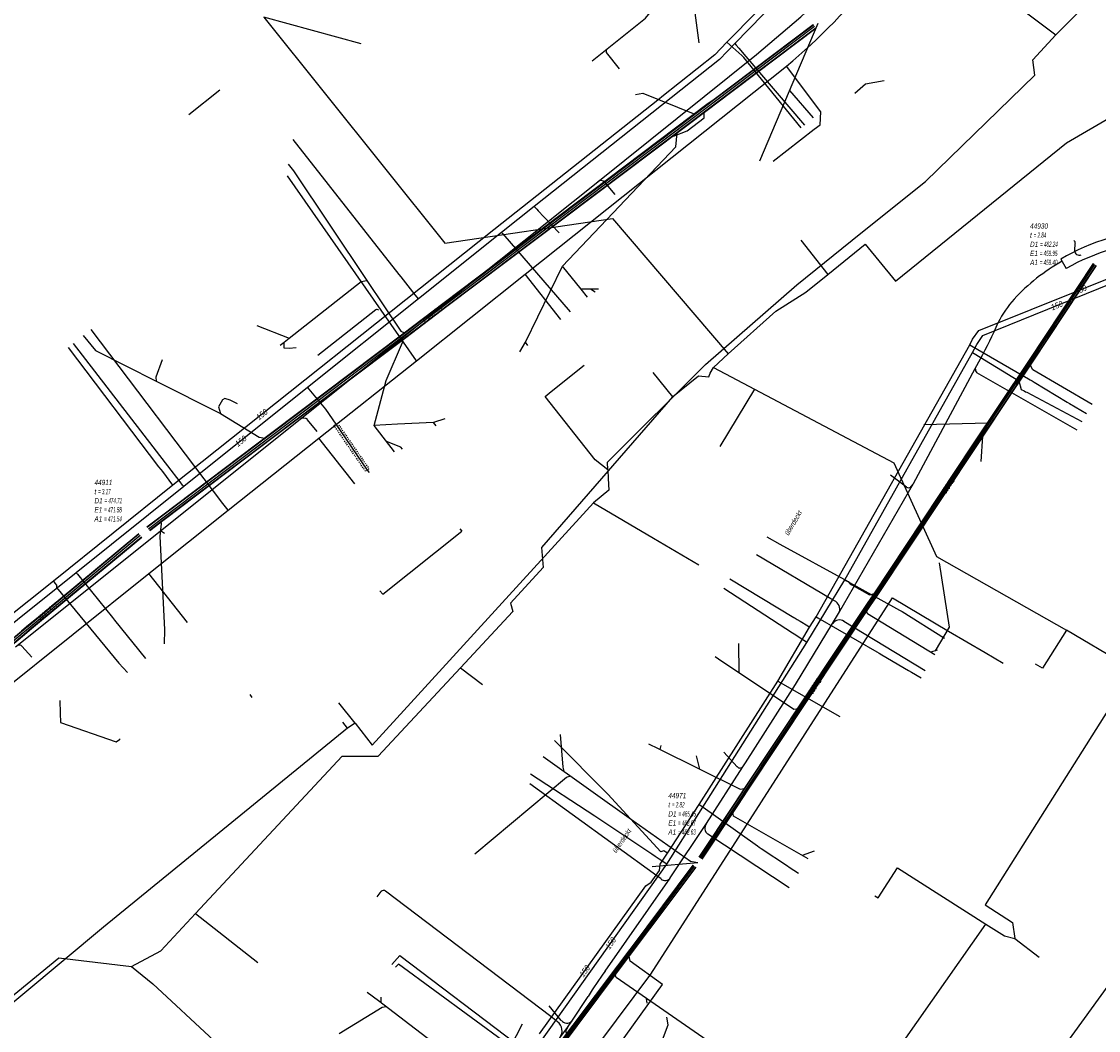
# Model space of a CAD drawing. Header units: metres. Extents: x 2695563 to 2696938, y 1260544 to 1262032.
# Tile 160 of 256: x 2695932 to 2696035, y 1261614 to 1261710. Entities that reach past the tile are written whole.
import ezdxf

# ---------------------------------------------------------------- set-up
doc = ezdxf.new("R2010")
doc.units = ezdxf.units.M
doc.linetypes.add('AUSGEZOGEN', pattern=[0])
doc.linetypes.add('VERDECKT2_S2', pattern=[0.18, 0.1, -0.08])
for name, color, linetype in [('AW_LK_ Haltung Text', 7, 'AUSGEZOGEN'), ('AW_LK_Haltung', 24, 'AUSGEZOGEN'), ('AW_LK_Normschacht Text', 24, 'AUSGEZOGEN'), ('EW_LK_Trasseabs', 1, 'AUSGEZOGEN'), ('EW_LK_Trasserand', 1, 'AUSGEZOGEN'), ('FM_LK_SW_TRASSEKANTE', 94, 'AUSGEZOGEN'), ('GA_LK_Leitung', 32, 'AUSGEZOGEN'), ('GA_LK_Leitung_Text', 32, 'AUSGEZOGEN'), ('TV_LK_LEITUNG', 92, 'AUSGEZOGEN'), ('WA_LK_Leitung', 171, 'AUSGEZOGEN'), ('WA_LK_Leitung_Text', 171, 'AUSGEZOGEN'), ('WA_LK_Schutzrohr', 171, 'AUSGEZOGEN')]:
    doc.layers.add(name, color=color, linetype=linetype)
doc.styles.add('ARIAL', font='arial.ttf')

# ---------------------------------------------------------------- blocks, each defined once
blk = doc.blocks.new('COMPLEXOBJECT_1680')
at = {"layer": 'EW_LK_Trasserand', "color": 1, "linetype": 'AUSGEZOGEN', "transparency": 33554687}
for p, q in [((6050.33, 11689.73), (6049.97, 11690.68)), ((6030.03, 11687.5), (6030.55, 11686.6))]:
    blk.add_line(p, q, dxfattribs=at)
for centre, radius, start, end in [((6046.27, 11702.85), 12.72, 264.1618, 286.8771), ((6040.75, 11669.17), 21.23, 93.3783, 120.3143), ((6041.12, 11654.05), 36.35, 83.9078, 92.56), ((6046.17, 11699.47), 10.59, 262.6497, 293.1125), ((6040.88, 11668.45), 20.88, 93.6435, 119.651), ((6040.62, 11664.19), 25.12, 80.3768, 92.4272)]:
    blk.add_arc(centre, radius, start, end, dxfattribs=at)
blk = doc.blocks.new('COMPLEXOBJECT_2116')
at = {"layer": 'EW_LK_Trasseabs', "color": 1, "linetype": 'AUSGEZOGEN', "transparency": 33554687}
blk.add_line((6031.35, 11688.31), (6031.41, 11688.96), dxfattribs=at)
for centre, radius, start, end in [((6031.07, 11688.98), 0.346, 356.3715, 55.407), ((6031.77, 11688.29), 0.429, 176.8723, 296.5618)]:
    blk.add_arc(centre, radius, start, end, dxfattribs=at)
blk = doc.blocks.new('COMPLEXOBJECT_2117')
at = {"layer": 'EW_LK_Trasseabs', "color": 1, "linetype": 'AUSGEZOGEN', "transparency": 33554687}
for centre, radius, start, end in [((6039.43, 11670.83), 18.89, 119.411, 137.0303), ((6034.09, 11676.26), 11.28, 138.7423, 152.4099), ((5993.98, 11693.93), 32.58, 330.8006, 337.5409)]:
    blk.add_arc(centre, radius, start, end, dxfattribs=at)
blk = doc.blocks.new('COMPLEXOBJECT_2118')
at = {"layer": 'EW_LK_Trasseabs', "color": 1, "linetype": 'AUSGEZOGEN', "transparency": 33554687}
blk.add_line((6016.08, 11666.22), (6015.8, 11665.92), dxfattribs=at)
blk.add_arc((6015.59, 11666.13), 0.297, 234.7663, 316.4497, dxfattribs=at)
blk = doc.blocks.new('COMPLEXOBJECT_2119')
at = {"layer": 'EW_LK_Trasseabs', "color": 1, "linetype": 'AUSGEZOGEN', "transparency": 33554687}
blk.add_line((5999.35, 11639.4), (5998.11, 11640.76), dxfattribs=at)
blk.add_arc((5999.63, 11639.63), 0.361, 219.1923, 319.7773, dxfattribs=at)
blk = doc.blocks.new('COMPLEXOBJECT_2120')
at = {"layer": 'EW_LK_Trasseabs', "color": 1, "linetype": 'AUSGEZOGEN', "transparency": 33554687}
blk.add_line((6004.3, 11627.93), (5996.58, 11633), dxfattribs=at)
blk.add_arc((5996.99, 11633.56), 0.698, 140.0419, 233.6213, dxfattribs=at)
blk = doc.blocks.new('COMPLEXOBJECT_2121')
at = {"layer": 'EW_LK_Trasseabs', "color": 1, "linetype": 'AUSGEZOGEN', "transparency": 33554687}
for p, q in [((5986.86, 11620.02), (5993.02, 11628.85)), ((5983.69, 11615.28), (5985.24, 11617.62))]:
    blk.add_line(p, q, dxfattribs=at)
blk.add_arc((6006.5, 11605.02), 24.72, 142.6228, 149.3385, dxfattribs=at)
blk = doc.blocks.new('COMPLEXOBJECT_2122')
at = {"layer": 'EW_LK_Trasseabs', "color": 1, "linetype": 'AUSGEZOGEN', "transparency": 33554687}
blk.add_line((5982.69, 11615.36), (5981.55, 11616.73), dxfattribs=at)
blk.add_arc((5983.23, 11615.79), 0.683, 218.3515, 312.3497, dxfattribs=at)
blk = doc.blocks.new('COMPLEXOBJECT_2162')
at = {"layer": 'EW_LK_Trasseabs', "color": 1, "linetype": 'AUSGEZOGEN', "transparency": 33554687}
blk.add_line((5965.11, 11682.69), (5959.61, 11678.35), dxfattribs=at)
blk.add_arc((5965.22, 11682.54), 0.183, 34.6336, 128.1351, dxfattribs=at)
blk = doc.blocks.new('COMPLEXOBJECT_2175')
at = {"layer": 'EW_LK_Trasseabs', "color": 1, "linetype": 'AUSGEZOGEN', "transparency": 33554687}
blk.add_line((5987.81, 11693.6), (5986.82, 11694.77), dxfattribs=at)
blk.add_arc((5986.45, 11694.42), 0.505, 44.4856, 127.4651, dxfattribs=at)
blk = doc.blocks.new('COMPLEXOBJECT_2176')
at = {"layer": 'EW_LK_Trasseabs', "color": 1, "linetype": 'AUSGEZOGEN', "transparency": 33554687}
blk.add_line((5959.54, 11671.15), (5958.62, 11672.27), dxfattribs=at)
blk.add_arc((5958.25, 11671.91), 0.522, 44.8179, 128.4201, dxfattribs=at)
blk = doc.blocks.new('COMPLEXOBJECT_2177')
at = {"layer": 'EW_LK_Trasseabs', "color": 1, "linetype": 'AUSGEZOGEN', "transparency": 33554687}
blk.add_line((5932.52, 11649.76), (5931.56, 11650.83), dxfattribs=at)
blk.add_arc((5931.35, 11650.61), 0.3, 46.9927, 110.8129, dxfattribs=at)
blk = doc.blocks.new('COMPLEXOBJECT_2197')
at = {"layer": 'EW_LK_Trasseabs', "color": 1, "linetype": 'AUSGEZOGEN', "transparency": 33554687}
blk.add_line((6008.7, 11655.04), (6008.25, 11655.31), dxfattribs=at)
blk.add_arc((6008.24, 11654.33), 0.843, 329.8006, 56.6408, dxfattribs=at)
blk = doc.blocks.new('COMPLEXOBJECT_2223')
at = {"layer": 'EW_LK_Trasseabs', "color": 1, "linetype": 'AUSGEZOGEN', "transparency": 33554687}
blk.add_lwpolyline([(5986.15, 11694.82), (6001.18, 11706.89), (6005.4, 11710.46)], dxfattribs=at)
blk.add_arc((5970.14, 11748.93), 52.19, 312.5039, 323.3429, dxfattribs=at)
blk = doc.blocks.new('COMPLEXOBJECT_2241')
at = {"layer": 'EW_LK_Trasseabs', "color": 1, "linetype": 'AUSGEZOGEN', "transparency": 33554687}
blk.add_line((5982.33, 11615.23), (5981.69, 11615.74), dxfattribs=at)
blk.add_arc((5981.67, 11614.37), 1.09, 323.1348, 52.7022, dxfattribs=at)
blk = doc.blocks.new('COMPLEXOBJECT_2242')
at = {"layer": 'EW_LK_Trasseabs', "color": 1, "linetype": 'AUSGEZOGEN', "transparency": 33554687}
blk.add_line((5965.6, 11627.56), (5965.22, 11627.06), dxfattribs=at)
blk.add_arc((5965.85, 11627.35), 0.324, 53.8643, 139.9036, dxfattribs=at)

msp = doc.modelspace()

# ---------------------------------------------------------------- hatches: boundary and pattern name
at = {"layer": 'EW_LK_Trasserand', "lineweight": 18, "transparency": 33554687}
h = msp.add_hatch(dxfattribs=at)
h.set_pattern_fill('MUSTER', color=1, scale=6075, style=0, pattern_type=2)
h.set_pattern_definition([(0, (2708005, 1273150), (6075, 6075), [6075, -6075]), (90, (2708005, 1273150), (-6075, 6075), [6075, -6075])])
h.paths.add_polyline_path([(2696050.94, 1261690.49), (2696050.78, 1261690.44), (2696050.62, 1261690.4), (2696050.47, 1261690.36), (2696050.31, 1261690.32), (2696050.15, 1261690.28), (2696049.99, 1261690.24), (2696049.83, 1261690.21), (2696049.67, 1261690.17), (2696049.51, 1261690.14), (2696049.35, 1261690.12), (2696049.19, 1261690.09), (2696049.03, 1261690.07), (2696048.87, 1261690.04), (2696048.71, 1261690.02), (2696048.55, 1261690.01), (2696048.39, 1261689.99), (2696048.22, 1261689.98), (2696048.06, 1261689.97), (2696047.9, 1261689.96), (2696047.74, 1261689.95), (2696047.57, 1261689.94), (2696047.41, 1261689.94), (2696047.25, 1261689.94), (2696047.09, 1261689.94), (2696046.92, 1261689.94), (2696046.76, 1261689.95), (2696046.6, 1261689.96), (2696046.44, 1261689.97), (2696046.27, 1261689.98), (2696046.11, 1261689.99), (2696045.95, 1261690.01), (2696045.77, 1261690.02), (2696045.6, 1261690.04), (2696045.42, 1261690.06), (2696045.24, 1261690.07), (2696045.07, 1261690.09), (2696044.89, 1261690.1), (2696044.71, 1261690.12), (2696044.54, 1261690.13), (2696044.36, 1261690.14), (2696044.18, 1261690.15), (2696044.01, 1261690.16), (2696043.83, 1261690.17), (2696043.65, 1261690.18), (2696043.48, 1261690.18), (2696043.3, 1261690.19), (2696043.12, 1261690.2), (2696042.95, 1261690.2), (2696042.77, 1261690.2), (2696042.59, 1261690.21), (2696042.42, 1261690.21), (2696042.24, 1261690.21), (2696042.06, 1261690.21), (2696041.88, 1261690.21), (2696041.71, 1261690.21), (2696041.53, 1261690.21), (2696041.35, 1261690.2), (2696041.18, 1261690.2), (2696041, 1261690.19), (2696040.82, 1261690.19), (2696040.64, 1261690.18), (2696040.47, 1261690.18), (2696040.15, 1261690.15), (2696039.83, 1261690.13), (2696039.51, 1261690.1), (2696039.19, 1261690.06), (2696038.87, 1261690.02), (2696038.55, 1261689.97), (2696038.23, 1261689.92), (2696037.91, 1261689.87), (2696037.6, 1261689.81), (2696037.28, 1261689.74), (2696036.97, 1261689.67), (2696036.65, 1261689.6), (2696036.34, 1261689.52), (2696036.03, 1261689.44), (2696035.72, 1261689.35), (2696035.41, 1261689.25), (2696035.11, 1261689.16), (2696034.8, 1261689.05), (2696034.5, 1261688.95), (2696034.2, 1261688.83), (2696033.89, 1261688.72), (2696033.6, 1261688.6), (2696033.3, 1261688.47), (2696033.01, 1261688.34), (2696032.71, 1261688.21), (2696032.42, 1261688.07), (2696032.13, 1261687.92), (2696031.85, 1261687.78), (2696031.56, 1261687.63), (2696031.28, 1261687.47), (2696031, 1261687.31), (2696031.52, 1261686.41), (2696031.79, 1261686.56), (2696032.06, 1261686.71), (2696032.33, 1261686.85), (2696032.6, 1261686.98), (2696032.88, 1261687.12), (2696033.15, 1261687.25), (2696033.43, 1261687.37), (2696033.71, 1261687.49), (2696034, 1261687.61), (2696034.28, 1261687.72), (2696034.56, 1261687.83), (2696034.85, 1261687.94), (2696035.14, 1261688.04), (2696035.43, 1261688.13), (2696035.72, 1261688.23), (2696036.02, 1261688.31), (2696036.31, 1261688.4), (2696036.61, 1261688.48), (2696036.9, 1261688.55), (2696037.2, 1261688.62), (2696037.5, 1261688.69), (2696037.8, 1261688.75), (2696038.1, 1261688.81), (2696038.4, 1261688.86), (2696038.7, 1261688.91), (2696039, 1261688.95), (2696039.31, 1261688.99), (2696039.61, 1261689.02), (2696039.91, 1261689.06), (2696040.22, 1261689.08), (2696040.52, 1261689.1), (2696040.69, 1261689.11), (2696040.86, 1261689.12), (2696041.04, 1261689.12), (2696041.21, 1261689.12), (2696041.38, 1261689.12), (2696041.55, 1261689.13), (2696041.72, 1261689.13), (2696041.89, 1261689.12), (2696042.06, 1261689.12), (2696042.23, 1261689.12), (2696042.4, 1261689.11), (2696042.57, 1261689.11), (2696042.74, 1261689.1), (2696042.91, 1261689.09), (2696043.08, 1261689.08), (2696043.25, 1261689.07), (2696043.42, 1261689.06), (2696043.59, 1261689.05), (2696043.76, 1261689.03), (2696043.93, 1261689.02), (2696044.1, 1261689), (2696044.27, 1261688.98), (2696044.44, 1261688.96), (2696044.61, 1261688.94), (2696044.78, 1261688.92), (2696044.95, 1261688.9), (2696045.11, 1261688.88), (2696045.28, 1261688.85), (2696045.45, 1261688.83), (2696045.62, 1261688.8), (2696045.79, 1261688.77), (2696045.97, 1261688.75), (2696046.15, 1261688.73), (2696046.33, 1261688.72), (2696046.51, 1261688.7), (2696046.69, 1261688.69), (2696046.87, 1261688.69), (2696047.06, 1261688.69), (2696047.24, 1261688.69), (2696047.42, 1261688.69), (2696047.6, 1261688.69), (2696047.78, 1261688.7), (2696047.96, 1261688.72), (2696048.14, 1261688.73), (2696048.32, 1261688.75), (2696048.5, 1261688.77), (2696048.68, 1261688.8), (2696048.86, 1261688.83), (2696049.04, 1261688.86), (2696049.22, 1261688.89), (2696049.4, 1261688.93), (2696049.58, 1261688.97), (2696049.75, 1261689.01), (2696049.93, 1261689.06), (2696050.1, 1261689.11), (2696050.28, 1261689.16), (2696050.45, 1261689.21), (2696050.62, 1261689.27), (2696050.79, 1261689.33), (2696050.96, 1261689.4), (2696051.13, 1261689.47), (2696051.3, 1261689.53)], flags=0)

# ---------------------------------------------------------------- linework, layer by layer
at = {"layer": 'AW_LK_Haltung', "linetype": 'AUSGEZOGEN', "transparency": 33554687}
for p, q in [((2695998.01, 1261702.37), (2696007.54, 1261709.53)), ((2695998.02, 1261702.35), (2696007.55, 1261709.52)), ((2695998.03, 1261702.33), (2696007.56, 1261709.5)), ((2695998.25, 1261702.05), (2696007.78, 1261709.21)), ((2695998.26, 1261702.03), (2696007.79, 1261709.2)), ((2695998.27, 1261702.02), (2696007.8, 1261709.18)), ((2695972.56, 1261683.18), (2695997.59, 1261702.06)), ((2695972.57, 1261683.16), (2695997.61, 1261702.04)), ((2695972.58, 1261683.14), (2695997.62, 1261702.02)), ((2695972.8, 1261682.86), (2695997.84, 1261701.74)), ((2695972.81, 1261682.84), (2695997.85, 1261701.72)), ((2695972.82, 1261682.83), (2695997.86, 1261701.71)), ((2695997.59, 1261702.06), (2695998.01, 1261702.37)), ((2695997.61, 1261702.04), (2695998.02, 1261702.35)), ((2695997.62, 1261702.02), (2695998.03, 1261702.33)), ((2695997.84, 1261701.74), (2695998.25, 1261702.05)), ((2695997.85, 1261701.72), (2695998.26, 1261702.03)), ((2695997.86, 1261701.71), (2695998.27, 1261702.02)), ((2696028.03, 1261677.73), (2696034.1, 1261686.88)), ((2696028.05, 1261677.72), (2696034.12, 1261686.87)), ((2696028.06, 1261677.71), (2696034.13, 1261686.86)), ((2696028.28, 1261677.57), (2696034.35, 1261686.71)), ((2696028.3, 1261677.56), (2696034.37, 1261686.7)), ((2696028.31, 1261677.55), (2696034.38, 1261686.69)), ((2695968.64, 1261680.23), (2695972.56, 1261683.18)), ((2695968.65, 1261680.21), (2695972.57, 1261683.16)), ((2695968.67, 1261680.19), (2695972.58, 1261683.14)), ((2695968.88, 1261679.91), (2695972.8, 1261682.86)), ((2695968.9, 1261679.89), (2695972.81, 1261682.84)), ((2695968.91, 1261679.87), (2695972.82, 1261682.83)), ((2695956.22, 1261670.86), (2695968.64, 1261680.23)), ((2695956.23, 1261670.84), (2695968.65, 1261680.21)), ((2695956.24, 1261670.83), (2695968.67, 1261680.19)), ((2695956.46, 1261670.54), (2695968.88, 1261679.91)), ((2695956.47, 1261670.52), (2695968.9, 1261679.89)), ((2695956.49, 1261670.51), (2695968.91, 1261679.87)), ((2696025.1, 1261673.32), (2696028.03, 1261677.73)), ((2696025.11, 1261673.31), (2696028.05, 1261677.72)), ((2696025.13, 1261673.3), (2696028.06, 1261677.71)), ((2696025.35, 1261673.15), (2696028.28, 1261677.57)), ((2696025.36, 1261673.14), (2696028.3, 1261677.56)), ((2696025.38, 1261673.13), (2696028.31, 1261677.55)), ((2696022.68, 1261669.69), (2696025.1, 1261673.32)), ((2696022.7, 1261669.68), (2696025.11, 1261673.31)), ((2696022.72, 1261669.67), (2696025.13, 1261673.3)), ((2696022.93, 1261669.52), (2696025.35, 1261673.15)), ((2696022.95, 1261669.51), (2696025.36, 1261673.14)), ((2696022.97, 1261669.5), (2696025.38, 1261673.13)), ((2695945.76, 1261662.97), (2695956.22, 1261670.86)), ((2695945.77, 1261662.96), (2695956.23, 1261670.84)), ((2695945.78, 1261662.94), (2695956.24, 1261670.83)), ((2695946, 1261662.65), (2695956.46, 1261670.54)), ((2695946.01, 1261662.64), (2695956.47, 1261670.52)), ((2695946.03, 1261662.62), (2695956.49, 1261670.51)), ((2696013.24, 1261655.49), (2696022.68, 1261669.69)), ((2696013.26, 1261655.48), (2696022.7, 1261669.68)), ((2696013.28, 1261655.47), (2696022.72, 1261669.67)), ((2696013.49, 1261655.33), (2696022.93, 1261669.52)), ((2696013.51, 1261655.31), (2696022.95, 1261669.51)), ((2696013.53, 1261655.3), (2696022.97, 1261669.5)), ((2695944.39, 1261661.94), (2695945.76, 1261662.97)), ((2695944.41, 1261661.92), (2695945.77, 1261662.96)), ((2695944.42, 1261661.9), (2695945.78, 1261662.94)), ((2695944.63, 1261661.62), (2695946, 1261662.65)), ((2695944.65, 1261661.6), (2695946.01, 1261662.64)), ((2695944.66, 1261661.58), (2695946.03, 1261662.62)), ((2695934.11, 1261653.42), (2695943.61, 1261661.31)), ((2695934.12, 1261653.4), (2695943.62, 1261661.29)), ((2695934.14, 1261653.39), (2695943.63, 1261661.28)), ((2695934.37, 1261653.11), (2695943.86, 1261661)), ((2695934.38, 1261653.1), (2695943.88, 1261660.99)), ((2695934.39, 1261653.08), (2695943.89, 1261660.97)), ((2696001.07, 1261637.18), (2696012.69, 1261654.67)), ((2696001.09, 1261637.17), (2696012.71, 1261654.66)), ((2696001.1, 1261637.16), (2696012.73, 1261654.65)), ((2696012.69, 1261654.67), (2696013.24, 1261655.49)), ((2696012.71, 1261654.66), (2696013.26, 1261655.48)), ((2696012.73, 1261654.65), (2696013.28, 1261655.47)), ((2696012.94, 1261654.5), (2696013.49, 1261655.33)), ((2696012.96, 1261654.49), (2696013.51, 1261655.31)), ((2696012.98, 1261654.48), (2696013.53, 1261655.3)), ((2696001.32, 1261637.02), (2696012.94, 1261654.5)), ((2696001.34, 1261637.01), (2696012.96, 1261654.49)), ((2696001.35, 1261636.99), (2696012.98, 1261654.48)), ((2695932.97, 1261652.48), (2695934.11, 1261653.42)), ((2695932.99, 1261652.46), (2695934.12, 1261653.4)), ((2695933, 1261652.44), (2695934.14, 1261653.39)), ((2695933.23, 1261652.17), (2695934.37, 1261653.11)), ((2695933.24, 1261652.15), (2695934.38, 1261653.1)), ((2695933.26, 1261652.14), (2695934.39, 1261653.08)), ((2695921.98, 1261643.31), (2695932.51, 1261652.06)), ((2695921.99, 1261643.29), (2695932.52, 1261652.05)), ((2695922.22, 1261643.01), (2695932.75, 1261651.77)), ((2695922.24, 1261643), (2695932.77, 1261651.76)), ((2695922.25, 1261642.98), (2695932.78, 1261651.74)), ((2695932.5, 1261652.08), (2695932.97, 1261652.48)), ((2695932.51, 1261652.06), (2695932.99, 1261652.46)), ((2695932.52, 1261652.05), (2695933, 1261652.44)), ((2695932.75, 1261651.77), (2695933.23, 1261652.17)), ((2695932.77, 1261651.76), (2695933.24, 1261652.15)), ((2695932.78, 1261651.74), (2695933.26, 1261652.14)), ((2696000.11, 1261635.73), (2696001.07, 1261637.18)), ((2696000.12, 1261635.72), (2696001.09, 1261637.17)), ((2696000.14, 1261635.71), (2696001.1, 1261637.16)), ((2696000.36, 1261635.57), (2696001.32, 1261637.02)), ((2696000.37, 1261635.56), (2696001.34, 1261637.01)), ((2696000.39, 1261635.54), (2696001.35, 1261636.99)), ((2695996.72, 1261630.65), (2696000.11, 1261635.73)), ((2695996.74, 1261630.64), (2696000.12, 1261635.72)), ((2695996.75, 1261630.63), (2696000.14, 1261635.71)), ((2695996.97, 1261630.48), (2696000.36, 1261635.57)), ((2695996.98, 1261630.47), (2696000.37, 1261635.56)), ((2695997, 1261630.46), (2696000.39, 1261635.54)), ((2695991.79, 1261624.04), (2695996.17, 1261629.88)), ((2695991.81, 1261624.03), (2695996.18, 1261629.87)), ((2695991.82, 1261624.02), (2695996.2, 1261629.86)), ((2695992.03, 1261623.86), (2695996.41, 1261629.7)), ((2695992.05, 1261623.85), (2695996.42, 1261629.69)), ((2695992.06, 1261623.84), (2695996.44, 1261629.68)), ((2695990.18, 1261621.9), (2695991.79, 1261624.04)), ((2695990.19, 1261621.88), (2695991.81, 1261624.03)), ((2695990.21, 1261621.87), (2695991.82, 1261624.02)), ((2695990.42, 1261621.71), (2695992.03, 1261623.86)), ((2695990.43, 1261621.7), (2695992.05, 1261623.85)), ((2695990.45, 1261621.69), (2695992.06, 1261623.84)), ((2695989.01, 1261620.34), (2695990.18, 1261621.9)), ((2695989.02, 1261620.33), (2695990.19, 1261621.88)), ((2695989.04, 1261620.32), (2695990.21, 1261621.87)), ((2695989.25, 1261620.16), (2695990.42, 1261621.71)), ((2695989.26, 1261620.15), (2695990.43, 1261621.7)), ((2695989.28, 1261620.14), (2695990.45, 1261621.69)), ((2695979.5, 1261607.7), (2695989.01, 1261620.34)), ((2695979.52, 1261607.69), (2695989.02, 1261620.33)), ((2695979.54, 1261607.68), (2695989.04, 1261620.32)), ((2695979.74, 1261607.52), (2695989.25, 1261620.16)), ((2695979.76, 1261607.51), (2695989.26, 1261620.15)), ((2695979.78, 1261607.5), (2695989.28, 1261620.14))]:
    msp.add_line(p, q, dxfattribs=at)
at = {"layer": 'AW_LK_Haltung', "color": 255, "transparency": 33554687}
for p, q in [((2695998.14, 1261702.19), (2696007.67, 1261709.36)), ((2695972.69, 1261683), (2695997.73, 1261701.88)), ((2695997.73, 1261701.88), (2695998.14, 1261702.19)), ((2696028.17, 1261677.64), (2696034.24, 1261686.79)), ((2695968.77, 1261680.05), (2695972.69, 1261683)), ((2695956.35, 1261670.68), (2695968.77, 1261680.05)), ((2696025.24, 1261673.23), (2696028.17, 1261677.64)), ((2696022.82, 1261669.6), (2696025.24, 1261673.23)), ((2695945.89, 1261662.8), (2695956.35, 1261670.68)), ((2696013.38, 1261655.4), (2696022.82, 1261669.6)), ((2695944.53, 1261661.76), (2695945.89, 1261662.8)), ((2695934.25, 1261653.25), (2695943.75, 1261661.14)), ((2696001.21, 1261637.09), (2696012.83, 1261654.57)), ((2696012.83, 1261654.57), (2696013.38, 1261655.4)), ((2695933.12, 1261652.31), (2695934.25, 1261653.25)), ((2695922.11, 1261643.15), (2695932.64, 1261651.91)), ((2695932.64, 1261651.91), (2695933.12, 1261652.31)), ((2696000.25, 1261635.64), (2696001.21, 1261637.09)), ((2695996.86, 1261630.55), (2696000.25, 1261635.64)), ((2695991.93, 1261623.94), (2695996.3, 1261629.78)), ((2695990.31, 1261621.79), (2695991.93, 1261623.94)), ((2695989.14, 1261620.24), (2695990.31, 1261621.79)), ((2695979.64, 1261607.6), (2695989.14, 1261620.24))]:
    msp.add_line(p, q, dxfattribs=at)
at = {"layer": 'AW_LK_Haltung', "color": 24, "linetype": 'AUSGEZOGEN', "transparency": 33554687}
for p, q in [((2696002.47, 1261696.6), (2696008.01, 1261709.64)), ((2696012.5, 1261703.87), (2696011.49, 1261702.99)), ((2696014.27, 1261704.2), (2696012.5, 1261703.87)), ((2696007.57, 1261700.68), (2696005.31, 1261703.29)), ((2695987.18, 1261684.44), (2695986.45, 1261684.44)), ((2695938.34, 1261680.05), (2695939.5, 1261678.64)), ((2695954.8, 1261681), (2695957.88, 1261679.81)), ((2695979.72, 1261678.53), (2695980.26, 1261679.44)), ((2695958.52, 1261678.9), (2695957.88, 1261678.83)), ((2695952.97, 1261673.59), (2695952.26, 1261673.92)), ((2695972.62, 1261672.17), (2695971.55, 1261671.83)), ((2695967.84, 1261669.04), (2695965.92, 1261671.53)), ((2695971.79, 1261671.51), (2695971.55, 1261671.83)), ((2696018.01, 1261671.64), (2696024.09, 1261671.8)), ((2696023.46, 1261668.13), (2696023.62, 1261670.54)), ((2695974.04, 1261661.75), (2695974.22, 1261661.52)), ((2695946.04, 1261661.3), (2695945.68, 1261661.56)), ((2695966.73, 1261655.54), (2695974.22, 1261661.52)), ((2696003.15, 1261660.99), (2696004.37, 1261660.3)), ((2696019.46, 1261658.51), (2696020.42, 1261652.44)), ((2695966.47, 1261655.87), (2695966.73, 1261655.54)), ((2695946.04, 1261650.86), (2695946.07, 1261652.16)), ((2696020.42, 1261652.44), (2696019.09, 1261650.18)), ((2696000.46, 1261650.87), (2696000.49, 1261648.14)), ((2695998.24, 1261649.64), (2695998.86, 1261649.22)), ((2696019.3, 1261650.25), (2696018.67, 1261650.05)), ((2695998.86, 1261649.22), (2695999.7, 1261648.67)), ((2695936.13, 1261645.49), (2695936.17, 1261644.29)), ((2695954.37, 1261645.78), (2695954.16, 1261646.05)), ((2695993.08, 1261641.23), (2695993.01, 1261640.85)), ((2695981.94, 1261640.19), (2695990.55, 1261634.06)), ((2695996.44, 1261640.23), (2695996.76, 1261638.99)), ((2696007.63, 1261631.22), (2696006.5, 1261630.81)), ((2695992.27, 1261629.74), (2695996.59, 1261630.14)), ((2695989.04, 1261612.73), (2695993.24, 1261618.57)), ((2695966.56, 1261617.37), (2695966.55, 1261616.87)), ((2695991.79, 1261616.81), (2695991.74, 1261617.24))]:
    msp.add_line(p, q, dxfattribs=at)
for points in [[(2695986.58, 1261706.07), (2695991.65, 1261710.13), (2696003.81, 1261724.97), (2696011.3, 1261734.11)], [(2695996.74, 1261707.79), (2695995.29, 1261718.46), (2695995.45, 1261718.71)], [(2695989.18, 1261705.34), (2695987.95, 1261706.86), (2695987.94, 1261707.16)], [(2695990.7, 1261702.9), (2695991.39, 1261703.01), (2695996.31, 1261701.04)], [(2695994.29, 1261698.95), (2695995.6, 1261699.46), (2695997.19, 1261700.7), (2695997.2, 1261701.16)], [(2695983.78, 1261686.63), (2695994.51, 1261697.95), (2695994.65, 1261699.27)], [(2695957.77, 1261696.28), (2695958.27, 1261695.66), (2695965.22, 1261685.28), (2695968.44, 1261680.46), (2695968.81, 1261680.32)], [(2695980.48, 1261679.12), (2695980.26, 1261679.44), (2695983.78, 1261686.63)], [(2695986.15, 1261683.69), (2695985.53, 1261684.45), (2695983.78, 1261686.63)], [(2695957.02, 1261679.14), (2695957.39, 1261679.43), (2695957.88, 1261679.81), (2695964.7, 1261685.18), (2695965.22, 1261685.28)], [(2695986.87, 1261684.18), (2695986.44, 1261684.45), (2695985.53, 1261684.45)], [(2695957.88, 1261678.83), (2695957.39, 1261678.85), (2695957.39, 1261679.43)], [(2695965.92, 1261671.53), (2695967.05, 1261675.81), (2695968.61, 1261679.41), (2695968.66, 1261679.73)], [(2695939.5, 1261678.64), (2695945.26, 1261675.74), (2695951.36, 1261672.66), (2695955.01, 1261670.43), (2695955.56, 1261670.33)], [(2695945.84, 1261677.77), (2695945.23, 1261676.1), (2695945.26, 1261675.74)], [(2696033.97, 1261673.54), (2696028.34, 1261676.81), (2696028.11, 1261677.28)], [(2695952.26, 1261673.92), (2695951.77, 1261674.08), (2695951.55, 1261673.96), (2695951.16, 1261673.31), (2695951.36, 1261672.66)], [(2695971.55, 1261671.83), (2695968.12, 1261671.65), (2695965.92, 1261671.53)], [(2695968.6, 1261669.29), (2695968.46, 1261669.47), (2695967.08, 1261670.03)], [(2695946.07, 1261652.16), (2695945.63, 1261661.05), (2695945.76, 1261662.23), (2695945.74, 1261662.43)], [(2696004.38, 1261660.3), (2696010.84, 1261656.76), (2696011.04, 1261656.54), (2696011.21, 1261656.44)], [(2696011.21, 1261656.44), (2696012.88, 1261655.5), (2696013.36, 1261655.62)], [(2696019.05, 1261649.82), (2696012.69, 1261653.7), (2696012.61, 1261653.97)], [(2695999.71, 1261648.67), (2696000.49, 1261648.14), (2696001.3, 1261647.6)], [(2696001.3, 1261647.6), (2696005.71, 1261644.66), (2696006.1, 1261644.73)], [(2695936.17, 1261644.29), (2695936.19, 1261643.39), (2695941.48, 1261641.55)], [(2695941.48, 1261641.55), (2695941.79, 1261641.8), (2695941.86, 1261641.86)], [(2695983.55, 1261642.27), (2695983.8, 1261639.15), (2695983.9, 1261638.8)], [(2695991.93, 1261641.38), (2695992.85, 1261640.93), (2696000.61, 1261637.08), (2696001.07, 1261637.14)], [(2695975.46, 1261630.95), (2695984.15, 1261638.22), (2695984.55, 1261638.33)], [(2696007.07, 1261630.49), (2695999.99, 1261634.52), (2695999.93, 1261634.9)], [(2695990.55, 1261634.06), (2695995.9, 1261630.26), (2695996.59, 1261630.14)], [(2695993.24, 1261618.57), (2695990.19, 1261620.78), (2695990.08, 1261621.27)], [(2696004.48, 1261608.44), (2695991.74, 1261617.24), (2695988.86, 1261619.23), (2695988.78, 1261619.51)], [(2695965.27, 1261617.86), (2695966.32, 1261617.05), (2695978.88, 1261607.44), (2695979.34, 1261607.46)], [(2695962.61, 1261613.94), (2695966.69, 1261616.43), (2695967.07, 1261616.48)], [(2695979.96, 1261614.81), (2695977.05, 1261609.16), (2695977.05, 1261608.84)], [(2695992.27, 1261610.75), (2695993.8, 1261614.76), (2695993.67, 1261615.48)]]:
    msp.add_lwpolyline(points, dxfattribs=at)
at = {"layer": 'EW_LK_Trasseabs', "color": 1, "linetype": 'AUSGEZOGEN', "transparency": 33554687}
for p, q in [((2695980.23, 1261685.87), (2696005.01, 1261705.59)), ((2696008.27, 1261701.24), (2696005.01, 1261705.59)), ((2696003.73, 1261696.58), (2696007.64, 1261699.6)), ((2695969.94, 1261677.66), (2695957.72, 1261695.2)), ((2695958.9, 1261672.12), (2695987.12, 1261694.63)), ((2695969.94, 1261677.66), (2695980.23, 1261685.87)), ((2695983.61, 1261681.59), (2695980.23, 1261685.87)), ((2695951.57, 1261664.16), (2695939.09, 1261680.62)), ((2695960.68, 1261670.33), (2695969.94, 1261677.66)), ((2696022.9, 1261676.94), (2696023.4, 1261677.85)), ((2696017.05, 1261666.03), (2696022.9, 1261676.94)), ((2696032.54, 1261671.09), (2696023.04, 1261676.52)), ((2695931.92, 1261650.58), (2695958.9, 1261672.12)), ((2695952.08, 1261663.51), (2695960.68, 1261670.33)), ((2695964.1, 1261666.01), (2695960.68, 1261670.33)), ((2696016.38, 1261665.69), (2696014.86, 1261666.83)), ((2696009.94, 1261653.72), (2696017.05, 1261666.03)), ((2695952.08, 1261663.51), (2695951.57, 1261664.16)), ((2695944.57, 1261657.51), (2695952.08, 1261663.51)), ((2696009.22, 1261655.12), (2696002.15, 1261659.29)), ((2695928.72, 1261644.83), (2695944.57, 1261657.51)), ((2695948.22, 1261652.88), (2695944.57, 1261657.51)), ((2696009.38, 1261652.78), (2696009.94, 1261653.72)), ((2696018.15, 1261648.3), (2696010.45, 1261652.98)), ((2696000.88, 1261639.2), (2696001.13, 1261639.59)), ((2695997.43, 1261633.82), (2696000.88, 1261639.2)), ((2695992.73, 1261628.88), (2695980.69, 1261637.58)), ((2695993.99, 1261628.67), (2695997.43, 1261633.82)), ((2695993.11, 1261628.57), (2695992.73, 1261628.88)), ((2695982.66, 1261615.55), (2695967.01, 1261627.42)), ((2696030.71, 1261611.86), (2696035.49, 1261618.44)), ((2695984.24, 1261614.51), (2695984.66, 1261615.09)), ((2695983.51, 1261613.52), (2695984.24, 1261614.51))]:
    msp.add_line(p, q, dxfattribs=at)
for points in [[(2696007.64, 1261699.6), (2696008.19, 1261700.03), (2696008.27, 1261701.24)], [(2696001.13, 1261639.59), (2696005.86, 1261647.01), (2696009.38, 1261652.78)]]:
    msp.add_lwpolyline(points, dxfattribs=at)
for centre, radius, start, end in [((2695963.84, 1261754.52), 63.95, 310.0783, 321.0605), ((2696023.62, 1261676.95), 0.725, 180.3757, 216.3323), ((2696010.02, 1261652.33), 0.78, 56.14, 144.243), ((2695993.5, 1261629.04), 0.615, 230.7347, 321.9457), ((2695984.73, 1261614.09), 0.645, 138.9676, 217.0825)]:
    msp.add_arc(centre, radius, start, end, dxfattribs=at)
at = {"layer": 'FM_LK_SW_TRASSEKANTE', "color": 94, "linetype": 'AUSGEZOGEN', "transparency": 33554687}
for p, q in [((2695951.29, 1261703.31), (2695948.37, 1261700.96)), ((2695964.12, 1261643.32), (2695962.56, 1261645.27)), ((2695963.39, 1261642.87), (2695962.95, 1261643.42)), ((2695964.12, 1261643.32), (2695963.39, 1261642.87))]:
    msp.add_line(p, q, dxfattribs=at)
for points in [[(2696030.54, 1261708.56), (2696035.31, 1261713.32), (2696041.07, 1261719.34), (2696043.18, 1261721.81), (2696051.79, 1261723.21), (2696052.22, 1261730.88), (2696056.21, 1261731.2)], [(2696018.55, 1261712.14), (2696017.76, 1261712.91), (2696020.71, 1261715.95), (2696030.54, 1261708.56)], [(2695988.08, 1261667.32), (2695988.04, 1261668.07), (2695997.32, 1261677.33), (2696005.98, 1261684.85), (2696012.06, 1261689.75), (2696018.18, 1261694.64), (2696028.54, 1261704.72), (2696028.34, 1261706.18), (2696030.54, 1261708.56)], [(2695988.08, 1261667.32), (2695986.86, 1261668.27), (2695982.13, 1261674.28), (2695982.71, 1261674.75), (2695985.84, 1261677.25)], [(2695988.08, 1261667.32), (2695988.11, 1261666.52), (2695988.16, 1261665.42), (2695986.7, 1261664.21)], [(2695964.12, 1261643.32), (2695965.73, 1261641.24), (2695986.7, 1261664.21)], [(2695986.7, 1261664.21), (2695992.39, 1261660.87), (2695996.69, 1261658.32)], [(2695965.76, 1261586.36), (2695965.92, 1261586.83), (2695979.21, 1261602.23), (2695992.16, 1261619.56), (2696015.05, 1261655.2), (2696020.37, 1261652.06), (2696023.82, 1261650.03), (2696025.54, 1261649.02)], [(2695963.39, 1261642.87), (2695940.28, 1261623.99), (2695928.77, 1261614.45)]]:
    msp.add_lwpolyline(points, dxfattribs=at)
at = {"layer": 'GA_LK_Leitung', "color": 32, "linetype": 'AUSGEZOGEN', "transparency": 33554687}
for p, q in [((2695993.2, 1261702.68), (2695992.97, 1261702.5)), ((2696015.98, 1261653.9), (2696019.98, 1261651.39))]:
    msp.add_line(p, q, dxfattribs=at)
for points in [[(2696022.98, 1261745.03), (2696022.11, 1261744.38), (2696014.03, 1261725.2), (2696007.83, 1261716.44), (2695999.36, 1261707.84), (2695998.22, 1261706.65), (2695993.2, 1261702.68)], [(2696006.4, 1261699.75), (2696000.95, 1261706.4), (2696000.78, 1261706.6), (2695999.36, 1261707.84)], [(2695992.97, 1261702.5), (2695977.27, 1261690.06), (2695946.85, 1261665.88), (2695935.54, 1261656.78), (2695917.28, 1261642.25)], [(2695933.67, 1261551.73), (2695944.57, 1261562.72), (2695962.47, 1261586.43), (2695963.31, 1261589.72), (2695971.45, 1261599.73), (2695980.79, 1261611.88), (2695993.66, 1261629.97), (2696006.94, 1261650.97), (2696010.54, 1261656.9), (2696022.62, 1261678.46), (2696023.03, 1261679.2), (2696023.61, 1261680.07), (2696038.28, 1261686.01), (2696044.5, 1261686.46)], [(2695946.85, 1261665.88), (2695945.88, 1261667.17), (2695945.73, 1261667.36), (2695945.52, 1261667.63), (2695936.94, 1261678.93)], [(2696022.62, 1261678.46), (2696022.78, 1261678.36), (2696027.04, 1261675.78), (2696027.25, 1261674.96), (2696027.54, 1261674.81), (2696027.67, 1261674.74)], [(2696027.67, 1261674.74), (2696027.78, 1261674.68), (2696033.01, 1261671.9)], [(2695935.54, 1261656.78), (2695935.66, 1261656.61), (2695935.8, 1261656.41), (2695935.8, 1261656.2), (2695941.73, 1261649.03), (2695942.55, 1261648.14)], [(2696010.54, 1261656.9), (2696010.7, 1261656.81), (2696015.7, 1261654.05), (2696015.98, 1261653.9)], [(2696006.94, 1261650.97), (2696006.79, 1261651.07), (2696006.41, 1261651.32), (2696005.88, 1261651.66), (2696005.58, 1261651.85), (2695999.07, 1261656.08)], [(2695993.66, 1261629.97), (2695993.5, 1261630.07), (2695993.1, 1261630.34), (2695992.94, 1261630.45), (2695992.56, 1261630.7), (2695992.23, 1261630.92), (2695986.85, 1261634.51), (2695980.74, 1261638.51)], [(2695967.61, 1261620.46), (2695968.34, 1261621.32), (2695979.43, 1261612.92), (2695979.67, 1261612.74), (2695979.92, 1261612.55), (2695980.08, 1261612.43), (2695980.65, 1261612), (2695980.79, 1261611.88)]]:
    msp.add_lwpolyline(points, dxfattribs=at)
at = {"layer": 'TV_LK_LEITUNG', "color": 92, "linetype": 'AUSGEZOGEN', "transparency": 33554687}
for p, q in [((2695964.69, 1261707.69), (2695955.47, 1261710.22)), ((2696006.36, 1261689.11), (2696008.92, 1261685.85)), ((2695998.08, 1261677.04), (2695999.49, 1261678.31)), ((2695998.08, 1261677.04), (2696001.97, 1261674.98)), ((2695992.33, 1261676.57), (2695994.2, 1261674.25)), ((2696001.97, 1261674.98), (2695998.69, 1261669.54)), ((2696037.89, 1261648.38), (2696031.54, 1261652.15)), ((2695974.09, 1261648.56), (2695976.19, 1261647.01)), ((2695949, 1261625.3), (2695954.9, 1261620.65)), ((2696026.66, 1261622.93), (2696028.96, 1261621.15))]:
    msp.add_line(p, q, dxfattribs=at)
for points in [[(2695955.47, 1261710.22), (2695972.62, 1261688.81), (2695988.52, 1261691.15), (2695999.49, 1261678.31)], [(2696008.92, 1261685.85), (2696012.47, 1261688.73), (2696015.32, 1261685.22), (2696031.53, 1261698.31), (2696035.95, 1261700.87), (2696039.18, 1261701.1)], [(2695999.49, 1261678.31), (2696004, 1261682.38), (2696006.84, 1261684.16), (2696008.92, 1261685.85)], [(2695994.2, 1261674.25), (2695996.67, 1261676.24), (2695997.64, 1261676.16), (2695997.78, 1261676.48), (2695998.08, 1261677.04)], [(2696001.97, 1261674.98), (2696015.17, 1261668), (2696019.23, 1261659.11), (2696031.54, 1261652.15)], [(2695994.2, 1261674.25), (2695981.79, 1261659.97), (2695981.94, 1261658.09), (2695978.84, 1261654.7), (2695979.06, 1261653.9), (2695974.09, 1261648.56)], [(2696031.54, 1261652.15), (2696029.28, 1261648.55), (2696028.59, 1261648.93)], [(2695949, 1261625.3), (2695962.89, 1261640.21), (2695966.29, 1261640.2), (2695974.09, 1261648.56)], [(2696037.89, 1261648.38), (2696023.84, 1261626.12), (2696026.43, 1261624.44), (2696026.66, 1261622.93)], [(2696013.38, 1261626.96), (2696013.7, 1261626.77), (2696015.53, 1261629.63), (2696023.9, 1261624.3)], [(2695942.92, 1261620.28), (2695945.69, 1261621.75), (2695949, 1261625.3)], [(2696003.84, 1261601.98), (2696004.18, 1261601.73), (2696009.66, 1261607.16), (2696012.3, 1261607.78), (2696023.9, 1261624.3)], [(2696023.9, 1261624.3), (2696025.68, 1261623.17), (2696026.66, 1261622.93)], [(2695921.34, 1261609.07), (2695936.04, 1261621.1), (2695942.92, 1261620.28)], [(2695942.92, 1261620.28), (2695944.95, 1261618.63), (2695950.73, 1261613.28), (2695947.16, 1261608.89)]]:
    msp.add_lwpolyline(points, dxfattribs=at)
at = {"layer": 'WA_LK_Leitung', "color": 7, "linetype": 'AUSGEZOGEN', "transparency": 33554687}
for p, q in [((2695968.3, 1261685.84), (2695958.23, 1261698.64)), ((2695946.14, 1261668), (2695937.42, 1261679.31)), ((2695941.31, 1261653.1), (2695944.24, 1261649.47)), ((2696004.17, 1261647.31), (2696010.05, 1261643.95))]:
    msp.add_line(p, q, dxfattribs=at)
for points in [[(2696029.02, 1261748.57), (2696028.63, 1261748.51), (2696022.99, 1261744.28), (2696022.61, 1261743.99), (2696019.56, 1261736.78), (2696014.53, 1261724.91), (2696008.21, 1261716.04), (2696000.11, 1261707.72), (2695998.64, 1261706.21), (2695981.1, 1261692.27), (2695977.99, 1261689.83), (2695970.11, 1261683.53), (2695959.61, 1261675.13), (2695947.88, 1261665.74), (2695937.69, 1261657.59), (2695926.54, 1261648.67), (2695919.25, 1261642.83), (2695916.46, 1261640.7)], [(2696000.11, 1261707.72), (2696000.23, 1261707.58), (2696000.5, 1261707.27), (2696001.15, 1261706.51), (2696006.71, 1261700)], [(2695981.1, 1261692.27), (2695981.35, 1261692.02), (2695981.48, 1261691.87), (2695982.01, 1261691.31), (2695983.45, 1261689.79)], [(2695977.99, 1261689.83), (2695978.11, 1261689.69), (2695984.51, 1261682.31)], [(2695981.6, 1261613.91), (2695991.67, 1261627.93), (2695992.17, 1261628.26), (2695992.96, 1261629.36), (2695993.04, 1261629.97), (2695993.72, 1261631.01), (2695996.73, 1261635.63), (2696004.17, 1261647.31), (2696007.2, 1261652.44), (2696007.81, 1261653.42), (2696022.38, 1261679.17), (2696022.64, 1261679.7), (2696023.24, 1261680.54), (2696038.13, 1261686.51), (2696044.21, 1261687.03)], [(2695970.11, 1261683.53), (2695970, 1261683.68), (2695969.81, 1261683.92), (2695968.47, 1261685.63), (2695968.3, 1261685.84)], [(2696022.38, 1261679.17), (2696022.54, 1261679.08), (2696027.93, 1261675.96), (2696028.11, 1261675.86), (2696028.28, 1261675.76)], [(2695959.61, 1261675.13), (2695959.73, 1261674.99), (2695961.14, 1261673.28), (2695961.32, 1261673.07)], [(2696028.28, 1261675.76), (2696028.47, 1261675.64), (2696031.61, 1261673.74), (2696031.83, 1261673.62), (2696033.45, 1261672.66)], [(2695961.32, 1261673.07), (2695962.29, 1261671.65), (2695965.27, 1261667.31), (2695965.44, 1261667.07)], [(2695947.88, 1261665.74), (2695947.76, 1261665.89), (2695947.52, 1261666.21), (2695946.35, 1261667.72), (2695946.14, 1261668)], [(2695937.69, 1261657.59), (2695937.81, 1261657.44), (2695941.12, 1261653.34), (2695941.31, 1261653.1)], [(2695999.62, 1261657.01), (2696005.7, 1261653.34), (2696005.82, 1261653.27), (2696006.03, 1261653.15), (2696006.29, 1261652.99), (2696007.04, 1261652.54), (2696007.2, 1261652.44)], [(2696007.81, 1261653.42), (2696007.97, 1261653.32), (2696013.57, 1261650.09), (2696013.8, 1261649.96), (2696014.05, 1261649.81)], [(2696014.05, 1261649.81), (2696016.56, 1261648.33), (2696016.85, 1261648.16), (2696017.76, 1261647.62)], [(2695993.72, 1261631.01), (2695993.56, 1261631.11), (2695993.38, 1261631.23), (2695993.08, 1261631.14), (2695988.08, 1261636.59), (2695983.02, 1261641.7)], [(2695996.73, 1261635.63), (2695996.88, 1261635.52), (2696002.24, 1261631.71), (2696002.41, 1261631.59), (2696002.6, 1261631.45)], [(2696002.6, 1261631.45), (2696005.09, 1261629.81), (2696005.26, 1261629.7), (2696006.15, 1261629.11)], [(2695980.05, 1261611.85), (2695979.9, 1261611.96), (2695979.49, 1261612.26), (2695979.33, 1261612.38), (2695979.03, 1261612.59), (2695978.82, 1261612.75), (2695978.57, 1261612.93), (2695968.24, 1261620.51), (2695967.96, 1261620.2)]]:
    msp.add_lwpolyline(points, dxfattribs=at)
at = {"layer": 'WA_LK_Schutzrohr', "color": 7, "linetype": 'VERDECKT2_S2', "transparency": 33554687}
msp.add_lwpolyline([(2695962.29, 1261671.65), (2695962.45, 1261671.76), (2695965.43, 1261667.43), (2695965.27, 1261667.31), (2695965.1, 1261667.2), (2695962.12, 1261671.54), (2695962.29, 1261671.65)], close=True, dxfattribs=at)

# ---------------------------------------------------------------- block references
at = {"layer": 'EW_LK_Trasseabs', "color": 1, "linetype": 'AUSGEZOGEN', "lineweight": -3, "transparency": 33554687}
for name in ['COMPLEXOBJECT_2223', 'COMPLEXOBJECT_2175', 'COMPLEXOBJECT_2116', 'COMPLEXOBJECT_2117', 'COMPLEXOBJECT_2162', 'COMPLEXOBJECT_2176', 'COMPLEXOBJECT_2118', 'COMPLEXOBJECT_2197', 'COMPLEXOBJECT_2177', 'COMPLEXOBJECT_2119', 'COMPLEXOBJECT_2120', 'COMPLEXOBJECT_2121', 'COMPLEXOBJECT_2242', 'COMPLEXOBJECT_2122', 'COMPLEXOBJECT_2241']:
    msp.add_blockref(name, (2690000.97, 1249999.81), dxfattribs=at)
at = {"layer": 'EW_LK_Trasserand', "color": 1, "linetype": 'AUSGEZOGEN', "lineweight": -3, "transparency": 33554687}
msp.add_blockref('COMPLEXOBJECT_1680', (2690000.97, 1249999.81), dxfattribs=at)

# ---------------------------------------------------------------- texts
at = {"layer": 'AW_LK_ Haltung Text', "color": 24, "transparency": 33554687, "char_height": 0.5571, "style": 'ARIAL'}
for s, insert, width, attachment_point, rotation in [('\\A1;{\\fArial|i1|b0;\\H0.557054;\\W0.700000;\\C24;> \\W0.490000;400 STZ}\\P', (2695971.46, 1261682.07), 2.7554, 5, 37.08), ('\\A1;{\\fArial|i1|b0;\\H0.557054;\\W0.700000;\\C24;> \\W0.490000;300 NB}\\P', (2696020.17, 1261665.59), 2.4894, 5, 56.3715), ('\\A1;{\\fArial|i1|b0;\\H0.557054;\\W0.700000;\\C24;400 \\W0.490000;STZ}\\P', (2695934.35, 1261652.96), 2.2876, 7, 39.7494), ('\\A1;{\\fArial|i1|b0;\\H0.557054;\\W0.700000;\\C24;> \\W0.490000;300 NB}\\P', (2696007.55, 1261646.61), 2.4894, 5, 56.4048)]:
    msp.add_mtext(s, dxfattribs=dict(at, insert=insert, width=width, attachment_point=attachment_point, rotation=rotation))
at = {"layer": 'AW_LK_Normschacht Text', "color": 24, "transparency": 33554687, "char_height": 0.5064, "attachment_point": 1, "line_spacing_factor": 1.024096, "style": 'ARIAL'}
for s, insert, width in [('\\A1;{\\fArial|i1|b0;\\H0.506413;\\W0.694500;\\C24;44930}\\P{\\fArial|i1|b0;\\H0.505000;\\W0.694500;\\C24;t \\W0.486150;= 2.84}\\P{\\fArial|i1|b0;\\H0.505000;\\W0.694500;\\C24;D1 \\W0.486150;= 462.24}\\P{\\fArial|i1|b0;\\H0.505000;\\W0.694500;\\C24;E1 \\W0.486150;= 459.95}\\P{\\fArial|i1|b0;\\H0.505000;\\W0.694500;\\C24;A1 \\W0.486150;= 459.40}\\P', (2696028.09, 1261690.69), 2.8381), ('\\A1;{\\fArial|i1|b0;\\H0.506413;\\W0.693136;\\C24;44911}\\P{\\fArial|i1|b0;\\H0.505000;\\W0.693136;\\C24;t \\W0.485195;= 3.17}\\P{\\fArial|i1|b0;\\H0.505000;\\W0.693136;\\C24;D1 \\W0.485195;= 474.71}\\P{\\fArial|i1|b0;\\H0.505000;\\W0.693136;\\C24;E1 \\W0.485195;= 471.58}\\P{\\fArial|i1|b0;\\H0.505000;\\W0.693136;\\C24;A1 \\W0.485195;= 471.54}\\P', (2695939.41, 1261666.39), 2.8258), ('\\A1;{\\fArial|i1|b0;\\H0.506413;\\W0.695636;\\C24;44971}\\P{\\fArial|i1|b0;\\H0.505000;\\W0.695636;\\C24;t \\W0.486945;= 2.82}\\P{\\fArial|i1|b0;\\H0.505000;\\W0.695636;\\C24;D1 \\W0.486945;= 465.45}\\P{\\fArial|i1|b0;\\H0.505000;\\W0.695636;\\C24;E1 \\W0.486945;= 462.67}\\P{\\fArial|i1|b0;\\H0.505000;\\W0.695636;\\C24;A1 \\W0.486945;= 462.63}\\P', (2695993.8, 1261636.72), 2.8393)]:
    msp.add_mtext(s, dxfattribs=dict(at, insert=insert, width=width))
at = {"layer": 'AW_LK_Normschacht Text', "color": 24, "transparency": 33554687, "char_height": 0.4811, "width": 2.2457, "style": 'ARIAL'}
for insert, attachment_point, rotation in [((2696004.99, 1261661.2), 4, 59.3469), ((2695990.14, 1261633.26), 6, 55.0674)]:
    msp.add_mtext('\\A1;{\\fArial|i1|b0;\\H0.481092;\\W0.700000;\\C24;überdeckt}\\P', dxfattribs=dict(at, insert=insert, attachment_point=attachment_point, rotation=rotation))
at = {"layer": 'GA_LK_Leitung_Text', "color": 32, "transparency": 33554687, "char_height": 0.5583, "width": 1.1081, "attachment_point": 5, "style": 'ARIAL'}
for insert, rotation in [((2696030.63, 1261682.9), 22.0158), ((2695955.28, 1261672.58), 38.4867), ((2695988.34, 1261622.48), 54.5832)]:
    msp.add_mtext('\\A1;{\\fArial|i1|b0;\\H0.558250;\\W0.700000;\\C32;150}\\P', dxfattribs=dict(at, insert=insert, rotation=rotation))
at = {"layer": 'WA_LK_Leitung_Text', "color": 7, "transparency": 33554687, "char_height": 0.5543, "width": 1.1001, "attachment_point": 5, "style": 'ARIAL'}
for insert, rotation in [((2696032.89, 1261684.4), 21.8502), ((2695953.29, 1261670.06), 38.6649), ((2695985.88, 1261619.85), 54.3339)]:
    msp.add_mtext('\\A1;{\\fArial|i1|b0;\\H0.554263;\\W0.700000;\\C7;150}\\P', dxfattribs=dict(at, insert=insert, rotation=rotation))

doc.saveas('drawing.dxf')
